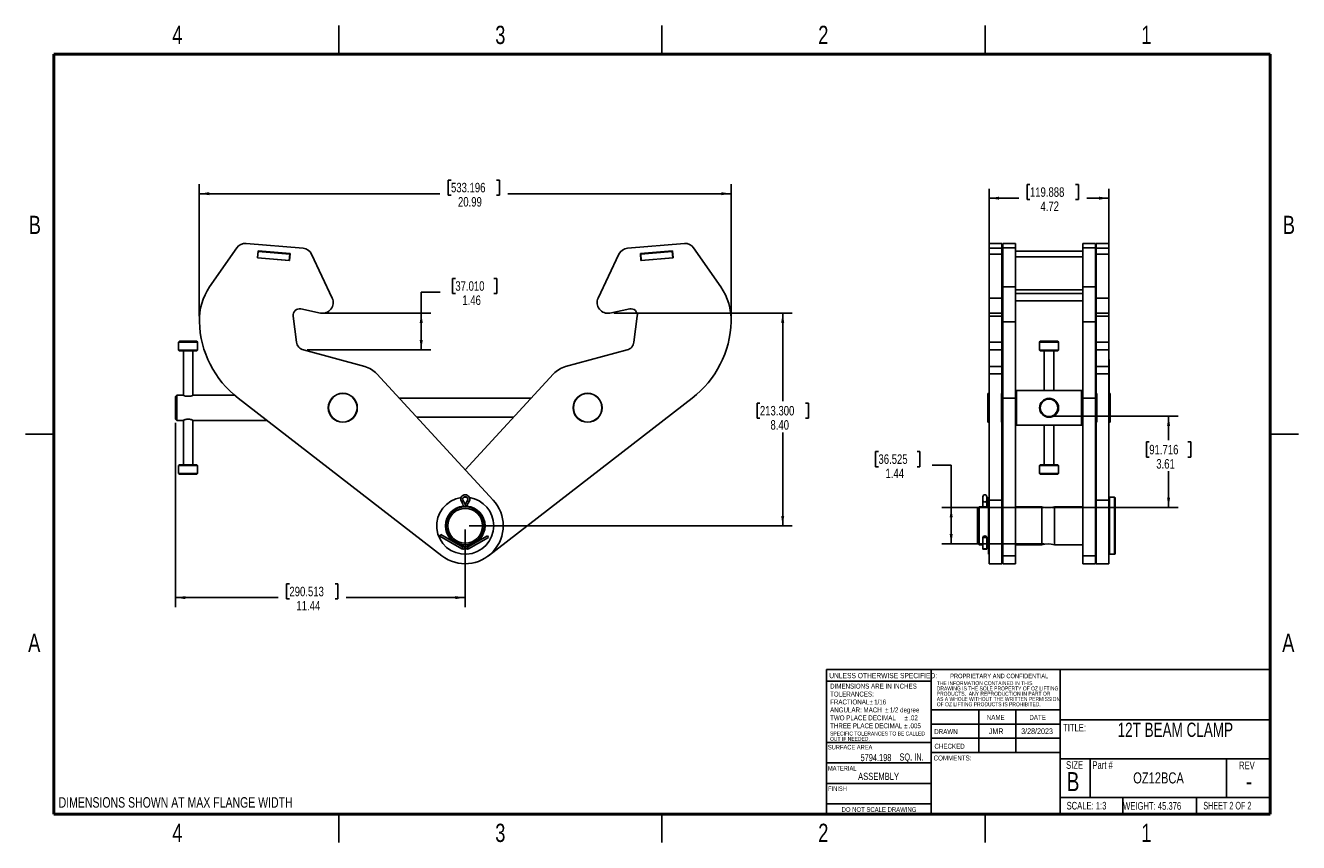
# Model space of a CAD drawing. Header units: inches. Extents: x 0.1 to 16.9, y 0.1 to 10.9.
import ezdxf

# ---------------------------------------------------------------- set-up
doc = ezdxf.new("R2010")
doc.units = ezdxf.units.IN
doc.header["$MEASUREMENT"] = 0
doc.layers.add('FORMAT', color=7, linetype='Continuous')
doc.styles.add('SLDTEXTSTYLE0', font='TXT', dxfattribs={"width": 0.75})
doc.styles.add('SLDTEXTSTYLE1', font='TXT', dxfattribs={"width": 0.6875})
doc.styles.add('SLDTEXTSTYLE2', font='TXT', dxfattribs={"width": 0.707885})
doc.styles.add('SLDTEXTSTYLE3', font='TXT', dxfattribs={"width": 0.771228})
doc.dimstyles.new('SLDDIMSTYLE0', dxfattribs={"dimtxt": 0.125, "dimasz": 0.13, "dimexe": 0, "dimexo": 0.0625, "dimgap": 0.03125, "dimtad": 0, "dimtih": 1, "dimtoh": 1, "dimlfac": 3, "dimrnd": 1e-09, "dimzin": 12, "dimdsep": 46, "dimtxsty": 'SLDTEXTSTYLE0', "dimsah": 1, "dimcen": 0.09, "dimadec": 0, "dimazin": 3, "dimtfac": 1, "dimtofl": 0, "dimtmove": 0, "dimatfit": 3, "dimfxl": 0, "dimfrac": 2, "dimtolj": 1, "dimtzin": 12, "dimarcsym": 0})
doc.dimstyles.new('SLDDIMSTYLE1', dxfattribs={"dimtxt": 0.125, "dimasz": 0.13, "dimexe": 0, "dimexo": 0.0625, "dimgap": 0.03125, "dimtad": 0, "dimtih": 1, "dimtoh": 1, "dimlfac": 3, "dimrnd": 1e-09, "dimzin": 4, "dimdsep": 46, "dimtxsty": 'SLDTEXTSTYLE0', "dimsah": 1, "dimcen": 0.09, "dimadec": 0, "dimazin": 1, "dimtfac": 1, "dimtofl": 0, "dimtmove": 0, "dimatfit": 3, "dimfxl": 0, "dimfrac": 2, "dimtolj": 1, "dimtzin": 12, "dimarcsym": 0})

# ---------------------------------------------------------------- blocks, each defined once
blk = doc.blocks.new('_D')
at = {"layer": 'FORMAT'}
for p, q in [((2.412, 7.051), (2.412, 8.788)), ((5.724, 8.843), (5.686, 8.843)), ((5.686, 8.843), (5.686, 8.645)), ((6.324, 8.843), (6.362, 8.843)), ((6.362, 8.843), (6.362, 8.645)), ((9.41, 7.051), (9.41, 8.788)), ((2.412, 8.663), (5.576, 8.663)), ((5.686, 8.645), (5.724, 8.645)), ((6.362, 8.645), (6.324, 8.645)), ((9.41, 8.663), (6.472, 8.663))]:
    blk.add_line(p, q, dxfattribs=at)
for points in [[(2.412, 8.663), (2.542, 8.643), (2.542, 8.683)], [(9.41, 8.663), (9.28, 8.683), (9.28, 8.643)]]:
    blk.add_solid(points, dxfattribs=at)
at = {"layer": 'FORMAT', "char_height": 0.125, "attachment_point": 1, "style": 'SLDTEXTSTYLE0'}
for s, insert in [('533.196', (5.724, 8.806)), ('20.99', (5.816, 8.619))]:
    blk.add_mtext(s, dxfattribs=dict(at, insert=insert))
blk = doc.blocks.new('_D_1')
at = {"layer": 'FORMAT'}
for p, q in [((7.866, 7.093), (10.213, 7.093)), ((10.088, 7.093), (10.088, 5.933)), ((9.788, 5.907), (9.75, 5.907)), ((9.75, 5.907), (9.75, 5.709)), ((10.388, 5.907), (10.426, 5.907)), ((10.426, 5.907), (10.426, 5.709)), ((9.75, 5.709), (9.788, 5.709)), ((10.426, 5.709), (10.388, 5.709)), ((10.088, 4.293), (10.088, 5.522)), ((5.961, 4.293), (10.213, 4.293))]:
    blk.add_line(p, q, dxfattribs=at)
for points in [[(10.088, 7.093), (10.068, 6.963), (10.108, 6.963)], [(10.088, 4.293), (10.108, 4.423), (10.068, 4.423)]]:
    blk.add_solid(points, dxfattribs=at)
at = {"layer": 'FORMAT', "char_height": 0.125, "attachment_point": 1, "style": 'SLDTEXTSTYLE0'}
for s, insert in [('213.300', (9.788, 5.87)), ('8.40', (9.927, 5.683))]:
    blk.add_mtext(s, dxfattribs=dict(at, insert=insert))
blk = doc.blocks.new('_D_2')
at = {"layer": 'FORMAT'}
for p, q in [((2.099, 5.646), (2.099, 3.223)), ((5.911, 4.243), (5.911, 3.223)), ((3.598, 3.528), (3.56, 3.528)), ((3.56, 3.528), (3.56, 3.33)), ((4.198, 3.528), (4.236, 3.528)), ((4.236, 3.528), (4.236, 3.33)), ((2.099, 3.348), (3.45, 3.348)), ((3.56, 3.33), (3.598, 3.33)), ((4.236, 3.33), (4.198, 3.33)), ((5.911, 3.348), (4.346, 3.348))]:
    blk.add_line(p, q, dxfattribs=at)
for points in [[(2.099, 3.348), (2.229, 3.328), (2.229, 3.368)], [(5.911, 3.348), (5.781, 3.368), (5.781, 3.328)]]:
    blk.add_solid(points, dxfattribs=at)
at = {"layer": 'FORMAT', "char_height": 0.125, "attachment_point": 1, "style": 'SLDTEXTSTYLE0'}
for s, insert in [('290.513', (3.598, 3.491)), ('11.44', (3.69, 3.304))]:
    blk.add_mtext(s, dxfattribs=dict(at, insert=insert))
blk = doc.blocks.new('_D_3')
at = {"layer": 'FORMAT'}
for p, q in [((5.781, 7.549), (5.742, 7.549)), ((5.742, 7.549), (5.742, 7.35)), ((6.289, 7.549), (6.327, 7.549)), ((6.327, 7.549), (6.327, 7.35)), ((5.582, 7.369), (5.332, 7.369)), ((5.332, 7.369), (5.332, 7.093)), ((5.742, 7.35), (5.781, 7.35)), ((6.327, 7.35), (6.289, 7.35)), ((4.056, 7.093), (5.457, 7.093)), ((5.332, 7.093), (5.332, 6.607)), ((3.833, 6.607), (5.457, 6.607))]:
    blk.add_line(p, q, dxfattribs=at)
for points in [[(5.332, 7.093), (5.312, 6.963), (5.352, 6.963)], [(5.332, 6.607), (5.352, 6.737), (5.312, 6.737)]]:
    blk.add_solid(points, dxfattribs=at)
at = {"layer": 'FORMAT', "char_height": 0.125, "attachment_point": 1, "style": 'SLDTEXTSTYLE0'}
for s, insert in [('37.010', (5.781, 7.511)), ('1.46', (5.873, 7.324))]:
    blk.add_mtext(s, dxfattribs=dict(at, insert=insert))
blk = doc.blocks.new('_D_4')
at = {"layer": 'FORMAT'}
for p, q in [((11.348, 5.27), (11.31, 5.27)), ((11.31, 5.27), (11.31, 5.071)), ((11.856, 5.27), (11.894, 5.27)), ((11.894, 5.27), (11.894, 5.071)), ((11.31, 5.071), (11.348, 5.071)), ((11.894, 5.071), (11.856, 5.071)), ((12.055, 5.09), (12.305, 5.09)), ((12.305, 5.09), (12.305, 4.533)), ((13.53, 4.533), (12.18, 4.533)), ((12.305, 4.533), (12.305, 4.054)), ((13.53, 4.054), (12.18, 4.054))]:
    blk.add_line(p, q, dxfattribs=at)
for points in [[(12.305, 4.533), (12.285, 4.403), (12.325, 4.403)], [(12.305, 4.054), (12.325, 4.184), (12.285, 4.184)]]:
    blk.add_solid(points, dxfattribs=at)
at = {"layer": 'FORMAT', "char_height": 0.125, "attachment_point": 1, "style": 'SLDTEXTSTYLE0'}
for s, insert in [('36.525', (11.348, 5.233)), ('1.44', (11.441, 5.045))]:
    blk.add_mtext(s, dxfattribs=dict(at, insert=insert))
blk = doc.blocks.new('_D_5')
at = {"layer": 'FORMAT'}
for p, q in [((13.643, 5.737), (15.29, 5.737)), ((15.165, 5.737), (15.165, 5.421)), ((14.911, 5.396), (14.873, 5.396)), ((14.873, 5.396), (14.873, 5.197)), ((15.419, 5.396), (15.457, 5.396)), ((15.457, 5.396), (15.457, 5.197)), ((14.873, 5.197), (14.911, 5.197)), ((15.457, 5.197), (15.419, 5.197)), ((15.165, 4.533), (15.165, 5.01)), ((13.63, 4.533), (15.29, 4.533))]:
    blk.add_line(p, q, dxfattribs=at)
for points in [[(15.165, 5.737), (15.145, 5.607), (15.185, 5.607)], [(15.165, 4.533), (15.185, 4.663), (15.145, 4.663)]]:
    blk.add_solid(points, dxfattribs=at)
at = {"layer": 'FORMAT', "char_height": 0.125, "attachment_point": 1, "style": 'SLDTEXTSTYLE0'}
for s, insert in [('91.716', (14.911, 5.358)), ('3.61', (15.003, 5.171))]:
    blk.add_mtext(s, dxfattribs=dict(at, insert=insert))
blk = doc.blocks.new('_D_6')
at = {"layer": 'FORMAT'}
for p, q in [((12.806, 7.918), (12.806, 8.729)), ((13.341, 8.784), (13.303, 8.784)), ((13.303, 8.784), (13.303, 8.586)), ((13.941, 8.784), (13.979, 8.784)), ((13.979, 8.784), (13.979, 8.586)), ((14.379, 7.918), (14.379, 8.729)), ((12.806, 8.604), (13.193, 8.604)), ((13.303, 8.586), (13.341, 8.586)), ((13.979, 8.586), (13.941, 8.586)), ((14.379, 8.604), (14.089, 8.604))]:
    blk.add_line(p, q, dxfattribs=at)
for points in [[(12.806, 8.604), (12.936, 8.584), (12.936, 8.624)], [(14.379, 8.604), (14.249, 8.624), (14.249, 8.584)]]:
    blk.add_solid(points, dxfattribs=at)
at = {"layer": 'FORMAT', "char_height": 0.125, "attachment_point": 1, "style": 'SLDTEXTSTYLE0'}
for s, insert in [('119.888', (13.341, 8.747)), ('4.72', (13.479, 8.56))]:
    blk.add_mtext(s, dxfattribs=dict(at, insert=insert))

msp = doc.modelspace()

# ---------------------------------------------------------------- linework, layer by layer
at = {"color": 7, "linetype": 'Continuous', "lineweight": 25}
for p, q in [((4.25, 10.5), (4.25, 10.875)), ((8.5, 10.5), (8.5, 10.875)), ((8.5, 10.875), (8.5, 10.5)), ((12.75, 10.5), (12.75, 10.875)), ((2.9056, 7.95), (2.5485, 7.4354)), ((3.7775, 7.9454), (3.0281, 8.0078)), ((3.1772, 7.8181), (3.1849, 7.9111)), ((3.1797, 7.8179), (3.1866, 7.9009)), ((3.1841, 7.9011), (3.1866, 7.9009)), ((3.6068, 7.876), (3.1849, 7.9111)), ((3.1866, 7.9009), (3.6018, 7.8663)), ((3.6068, 7.876), (3.5991, 7.783)), ((8.0447, 7.9454), (8.7941, 8.0078)), ((8.2154, 7.876), (8.6373, 7.9111)), ((8.2154, 7.876), (8.2231, 7.783)), ((8.2204, 7.8663), (8.6356, 7.9009)), ((8.6356, 7.9009), (8.6381, 7.9011)), ((8.6425, 7.8179), (8.6356, 7.9009)), ((8.645, 7.8181), (8.6373, 7.9111)), ((8.9166, 7.95), (9.2737, 7.4354)), ((12.9725, 8.0082), (12.8059, 8.0082)), ((12.8059, 8.0078), (12.8059, 8.0082)), ((12.8059, 8.0078), (12.9725, 8.0078)), ((12.8059, 7.9454), (12.8059, 8.0078)), ((12.8059, 7.9454), (12.9725, 7.9454)), ((12.8059, 7.8682), (12.8059, 7.9454)), ((12.9725, 8.0078), (12.9725, 8.0082)), ((12.9725, 7.9454), (12.9725, 8.0078)), ((12.9725, 7.8682), (12.9725, 7.9454)), ((12.9825, 7.9049), (12.9725, 7.9049)), ((12.9825, 7.9044), (12.9725, 7.9044)), ((13.1492, 8.0082), (12.9825, 8.0082)), ((12.9825, 8.0082), (12.9825, 7.95)), ((13.1492, 7.95), (12.9825, 7.95)), ((12.9825, 7.95), (12.9825, 7.4354)), ((13.1492, 8.0082), (13.1492, 7.95)), ((13.1492, 7.95), (13.1492, 7.4354)), ((14.0359, 7.9049), (13.1492, 7.9049)), ((14.2025, 8.0082), (14.0359, 8.0082)), ((14.0359, 8.0082), (14.0359, 7.95)), ((14.2025, 7.95), (14.0359, 7.95)), ((14.0359, 7.95), (14.0359, 7.4354)), ((14.2025, 8.0082), (14.2025, 7.95)), ((14.2025, 7.95), (14.2025, 7.4354)), ((14.2125, 7.9049), (14.2025, 7.9049)), ((14.2125, 7.9044), (14.2025, 7.9044)), ((14.3792, 8.0082), (14.2125, 8.0082)), ((14.2125, 8.0078), (14.2125, 8.0082)), ((14.2125, 8.0078), (14.3792, 8.0078)), ((14.2125, 7.9454), (14.2125, 8.0078)), ((14.2125, 7.9454), (14.3792, 7.9454)), ((14.2125, 7.8682), (14.2125, 7.9454)), ((14.3792, 8.0078), (14.3792, 8.0082)), ((14.3792, 7.9454), (14.3792, 8.0078)), ((14.3792, 7.8682), (14.3792, 7.9454)), ((3.5991, 7.783), (3.1772, 7.8181)), ((3.1797, 7.8179), (3.5949, 7.7833)), ((3.5949, 7.7833), (3.6018, 7.8663)), ((3.6018, 7.8663), (3.606, 7.866)), ((4.1615, 7.2897), (3.8888, 7.8682)), ((7.6607, 7.2897), (7.9334, 7.8682)), ((8.2162, 7.866), (8.2204, 7.8663)), ((8.2273, 7.7833), (8.2204, 7.8663)), ((8.2231, 7.783), (8.645, 7.8181)), ((8.2273, 7.7833), (8.6425, 7.8179)), ((12.8059, 7.8682), (12.9725, 7.8682)), ((12.8059, 7.2897), (12.8059, 7.8682)), ((12.9725, 7.2897), (12.9725, 7.8682)), ((12.9725, 7.8629), (12.9825, 7.8629)), ((12.9725, 7.7677), (12.9825, 7.7677)), ((13.1492, 7.8331), (14.0359, 7.8331)), ((14.2025, 7.8629), (14.2125, 7.8629)), ((14.2025, 7.7677), (14.2125, 7.7677)), ((14.2125, 7.8682), (14.3792, 7.8682)), ((14.2125, 7.2897), (14.2125, 7.8682)), ((14.3792, 7.2897), (14.3792, 7.8682)), ((13.1492, 7.4354), (12.9825, 7.4354)), ((12.9825, 7.4354), (12.9825, 6.9785)), ((13.1492, 7.4354), (13.1492, 6.9785)), ((13.1492, 7.3989), (14.0359, 7.3989)), ((14.2025, 7.4354), (14.0359, 7.4354)), ((14.0359, 7.4354), (14.0359, 6.9785)), ((14.2025, 7.4354), (14.2025, 6.9785)), ((12.8059, 7.2897), (12.9725, 7.2897)), ((12.8059, 7.0897), (12.8059, 7.2897)), ((12.9725, 7.0897), (12.9725, 7.2897)), ((12.9725, 7.2896), (12.9825, 7.2896)), ((12.9725, 7.254), (12.9825, 7.254)), ((13.1492, 7.3514), (14.0359, 7.3514)), ((14.0359, 7.254), (13.1492, 7.254)), ((14.2025, 7.2896), (14.2125, 7.2896)), ((14.2025, 7.254), (14.2125, 7.254)), ((14.2125, 7.2897), (14.3792, 7.2897)), ((14.2125, 7.0897), (14.2125, 7.2897)), ((14.3792, 7.0897), (14.3792, 7.2897)), ((3.6469, 7.0535), (3.6913, 6.7114)), ((4.0065, 7.0925), (3.7462, 7.1459)), ((7.8157, 7.0925), (8.076, 7.1459)), ((8.1754, 7.0535), (8.1309, 6.7114)), ((12.8059, 7.0897), (12.9725, 7.0897)), ((12.8059, 7.0897), (12.8059, 7.0535)), ((12.9725, 7.0535), (12.8059, 7.0535)), ((12.8059, 7.0535), (12.8059, 6.7114)), ((12.9725, 7.0897), (12.9725, 7.0535)), ((12.9725, 7.0535), (12.9725, 6.7114)), ((14.2125, 7.0897), (14.3792, 7.0897)), ((14.2125, 7.0897), (14.2125, 7.0535)), ((14.3792, 7.0535), (14.2125, 7.0535)), ((14.2125, 7.0535), (14.2125, 6.7114)), ((14.3792, 7.0897), (14.3792, 7.0535)), ((14.3792, 7.0535), (14.3792, 6.7114)), ((13.1492, 6.9785), (12.9825, 6.9785)), ((12.9825, 5.9718), (12.9825, 6.9785)), ((13.1492, 5.9718), (13.1492, 6.9785)), ((14.2025, 6.9785), (14.0359, 6.9785)), ((14.0359, 5.9718), (14.0359, 6.9785)), ((14.2025, 5.9718), (14.2025, 6.9785)), ((2.1503, 6.721), (2.1403, 6.711)), ((2.1403, 6.711), (2.1403, 6.606)), ((2.3903, 6.711), (2.1403, 6.711)), ((2.1503, 6.721), (2.3803, 6.721)), ((2.3903, 6.711), (2.3803, 6.721)), ((2.3903, 6.606), (2.3903, 6.711)), ((12.9725, 6.7114), (12.8059, 6.7114)), ((12.8059, 6.7114), (12.8059, 6.6068)), ((12.9725, 6.7114), (12.9725, 6.6068)), ((13.4775, 6.721), (13.4675, 6.711)), ((13.4675, 6.711), (13.4675, 6.606)), ((13.7175, 6.711), (13.4675, 6.711)), ((13.4775, 6.721), (13.7075, 6.721)), ((13.7175, 6.711), (13.7075, 6.721)), ((13.7175, 6.606), (13.7175, 6.711)), ((14.3792, 6.7114), (14.2125, 6.7114)), ((14.2125, 6.7114), (14.2125, 6.6068)), ((14.3792, 6.7114), (14.3792, 6.6068)), ((2.1403, 6.606), (2.1503, 6.596)), ((2.1403, 6.606), (2.3903, 6.606)), ((2.3803, 6.596), (2.1503, 6.596)), ((2.2028, 6.596), (2.2028, 6.0097)), ((2.3278, 6.0097), (2.3278, 6.596)), ((2.3803, 6.596), (2.3903, 6.606)), ((3.7825, 6.6068), (4.5914, 6.3873)), ((8.0397, 6.6068), (7.2308, 6.3873)), ((12.9725, 6.6068), (12.8059, 6.6068)), ((12.8059, 6.6068), (12.8059, 6.3873)), ((12.9725, 6.6068), (12.9725, 6.3873)), ((13.4675, 6.606), (13.4775, 6.596)), ((13.4675, 6.606), (13.7175, 6.606)), ((13.7075, 6.596), (13.4775, 6.596)), ((13.53, 6.596), (13.53, 6.0751)), ((13.655, 6.0751), (13.655, 6.596)), ((13.7075, 6.596), (13.7175, 6.606)), ((14.3792, 6.6068), (14.2125, 6.6068)), ((14.2125, 6.6068), (14.2125, 6.3873)), ((14.3792, 6.6068), (14.3792, 6.3873)), ((12.9725, 6.3873), (12.8059, 6.3873)), ((12.8059, 6.3873), (12.8059, 6.2916)), ((12.9725, 6.3873), (12.9725, 6.2916)), ((14.2059, 6.4424), (14.2025, 6.4424)), ((14.2059, 6.4424), (14.2059, 5.9424)), ((14.3792, 6.3873), (14.2125, 6.3873)), ((14.2125, 6.3873), (14.2125, 6.2916)), ((14.3792, 6.4829), (14.3825, 6.4829)), ((14.3825, 6.4496), (14.3792, 6.4496)), ((14.3792, 6.3873), (14.3792, 6.2916)), ((14.3825, 6.4829), (14.3825, 6.4496)), ((14.3825, 6.4496), (14.3825, 6.0335)), ((4.7492, 6.2916), (6.2787, 4.6322)), ((7.073, 6.2916), (5.9111, 5.031)), ((12.8059, 6.2916), (12.9725, 6.2916)), ((12.8059, 6.2916), (12.8059, 4.6322)), ((12.9725, 6.2916), (12.9725, 6.0335)), ((14.2125, 6.2916), (14.3792, 6.2916)), ((14.2125, 6.2916), (14.2125, 6.0335)), ((14.3792, 6.2916), (14.3792, 4.6322)), ((12.8059, 6.0335), (12.7892, 6.0335)), ((12.7892, 5.6585), (12.7892, 6.0335)), ((12.9825, 6.0335), (12.9659, 6.0335)), ((12.9659, 5.6585), (12.9659, 6.0335)), ((13.1659, 6.0751), (13.1492, 6.0751)), ((13.1559, 6.0335), (13.1492, 6.0335)), ((13.1559, 5.6585), (13.1559, 6.0335)), ((14.0192, 6.0751), (13.1659, 6.0751)), ((13.1659, 5.6168), (13.1659, 6.0751)), ((14.0359, 6.0751), (14.0192, 6.0751)), ((14.0192, 5.6168), (14.0192, 6.0751)), ((14.0359, 6.0335), (14.0292, 6.0335)), ((14.0292, 6.0335), (14.0292, 5.6585)), ((14.2192, 6.0335), (14.2059, 6.0335)), ((14.2192, 6.0335), (14.2192, 5.6585)), ((14.3959, 6.0335), (14.3792, 6.0335)), ((14.3959, 6.0335), (14.3959, 5.6585)), ((2.1153, 6.0126), (2.0986, 5.996)), ((2.0986, 5.846), (2.0986, 5.996)), ((2.1959, 6.0126), (2.1153, 6.0126)), ((2.1153, 6.0126), (2.1153, 5.846)), ((2.8748, 6.0126), (2.3346, 6.0126)), ((5.6051, 3.8979), (2.9249, 5.9718)), ((6.7775, 5.971), (5.0447, 5.971)), ((6.2171, 3.8979), (8.8973, 5.9718)), ((13.1492, 5.9718), (12.9825, 5.9718)), ((12.9825, 3.8979), (12.9825, 5.9718)), ((13.1492, 3.8979), (13.1492, 5.9718)), ((14.2025, 5.9718), (14.0359, 5.9718)), ((14.0359, 3.8979), (14.0359, 5.9718)), ((14.2025, 3.8979), (14.2025, 5.9718)), ((14.2059, 5.9424), (14.2025, 5.9424)), ((2.0986, 5.696), (2.0986, 5.846)), ((2.0986, 5.696), (2.1153, 5.6793)), ((2.1153, 5.846), (2.1153, 5.6793)), ((5.2752, 5.721), (6.547, 5.721)), ((2.1153, 5.6793), (2.1959, 5.6793)), ((2.2028, 5.6823), (2.2028, 5.096)), ((2.3278, 5.096), (2.3278, 5.6823)), ((2.3346, 5.6793), (3.303, 5.6793)), ((12.7892, 5.6585), (12.8059, 5.6585)), ((12.9659, 5.6585), (12.9825, 5.6585)), ((12.9725, 5.6585), (12.9725, 4.6322)), ((13.1492, 5.6585), (13.1559, 5.6585)), ((13.1492, 5.6168), (13.1659, 5.6168)), ((13.1659, 5.6168), (14.0192, 5.6168)), ((13.53, 5.6168), (13.53, 5.096)), ((13.655, 5.096), (13.655, 5.6168)), ((14.0192, 5.6168), (14.0359, 5.6168)), ((14.0292, 5.6585), (14.0359, 5.6585)), ((14.2025, 5.6585), (14.2192, 5.6585)), ((14.2125, 5.6585), (14.2125, 4.6322)), ((14.3792, 5.6585), (14.3959, 5.6585)), ((0.5, 5.5), (0.125, 5.5)), ((0.125, 5.5), (0.5, 5.5)), ((16.5, 5.5), (16.875, 5.5)), ((16.875, 5.5), (16.5, 5.5)), ((12.8059, 5.2405), (12.8025, 5.2405)), ((12.8025, 5.2301), (12.8025, 5.2405)), ((12.8059, 5.2301), (12.8025, 5.2301)), ((12.8025, 4.6793), (12.8025, 5.2301)), ((2.1503, 5.096), (2.1403, 5.086)), ((2.1403, 5.086), (2.1403, 4.981)), ((2.3903, 5.086), (2.1403, 5.086)), ((2.1503, 5.096), (2.3803, 5.096)), ((2.3903, 5.086), (2.3803, 5.096)), ((2.3903, 4.981), (2.3903, 5.086)), ((12.9825, 5.1436), (12.9792, 5.1436)), ((12.9792, 5.1242), (12.9792, 5.1436)), ((12.9825, 5.1242), (12.9792, 5.1242)), ((12.9792, 4.9396), (12.9792, 5.1242)), ((13.4775, 5.096), (13.4675, 5.086)), ((13.4675, 5.086), (13.4675, 4.981)), ((13.7175, 5.086), (13.4675, 5.086)), ((13.4775, 5.096), (13.7075, 5.096)), ((13.7175, 5.086), (13.7075, 5.096)), ((13.7175, 4.981), (13.7175, 5.086)), ((2.1403, 4.981), (2.1503, 4.971)), ((2.1403, 4.981), (2.3903, 4.981)), ((2.3803, 4.971), (2.1503, 4.971)), ((2.3803, 4.971), (2.3903, 4.981)), ((12.9792, 4.9396), (12.9825, 4.9396)), ((12.9792, 4.8695), (12.9792, 4.9396)), ((12.9825, 4.8695), (12.9792, 4.8695)), ((12.9792, 4.3187), (12.9792, 4.8695)), ((12.9825, 4.3187), (12.9825, 4.8695)), ((13.4675, 4.981), (13.4775, 4.971)), ((13.4675, 4.981), (13.7175, 4.981)), ((13.7075, 4.971), (13.4775, 4.971)), ((13.7075, 4.971), (13.7175, 4.981)), ((5.8647, 4.6057), (5.8845, 4.621)), ((5.8861, 4.5433), (5.8861, 4.5421)), ((5.8861, 4.5433), (5.9111, 4.5433)), ((5.9111, 4.5433), (5.9111, 4.5433)), ((5.9118, 4.5433), (5.9118, 4.5433)), ((5.9368, 4.5433), (5.9118, 4.5433)), ((5.9368, 4.542), (5.9368, 4.5433)), ((5.9582, 4.6057), (5.9384, 4.621)), ((12.6709, 4.5433), (12.65, 4.5225)), ((12.7146, 4.5433), (12.6709, 4.5433)), ((12.6709, 4.0433), (12.6709, 4.5433)), ((12.7229, 4.6762), (12.7229, 4.621)), ((12.7229, 4.621), (12.7229, 4.5433)), ((12.7729, 4.6762), (12.7729, 4.621)), ((12.7729, 4.621), (12.7729, 4.5433)), ((12.7979, 4.5433), (12.7817, 4.5433)), ((12.8059, 4.6683), (12.7979, 4.6683)), ((12.7979, 4.2933), (12.7979, 4.6683)), ((12.8025, 4.6793), (12.8059, 4.6793)), ((12.8025, 4.6683), (12.8025, 4.6793)), ((12.8059, 4.6322), (12.9725, 4.6322)), ((12.8059, 4.6322), (12.8059, 3.7933)), ((12.9725, 4.6322), (12.9725, 3.7933)), ((12.9792, 4.5433), (12.9725, 4.5433)), ((13.4971, 4.5433), (13.1492, 4.5433)), ((13.4971, 4.5433), (13.4971, 4.0433)), ((14.0359, 4.5433), (13.6638, 4.5433)), ((13.6638, 4.5433), (13.6638, 4.0433)), ((14.2125, 4.5433), (14.2025, 4.5433)), ((14.2125, 4.6322), (14.3792, 4.6322)), ((14.2125, 4.6322), (14.2125, 3.7933)), ((14.3792, 4.6322), (14.3792, 3.7933)), ((14.4521, 4.6683), (14.3896, 4.6683)), ((14.3896, 3.9183), (14.3896, 4.6683)), ((14.4521, 3.9183), (14.4521, 4.6683)), ((14.4625, 3.9287), (14.4625, 4.6579)), ((12.65, 4.0642), (12.65, 4.5225)), ((12.7979, 3.9183), (12.7979, 4.2933)), ((12.9792, 4.3187), (12.9825, 4.3187)), ((12.9792, 4.3083), (12.9792, 4.3187)), ((12.9792, 4.3083), (12.9825, 4.3083)), ((5.5787, 4.1556), (5.5786, 4.1555)), ((5.5786, 4.1555), (5.5787, 4.1555)), ((5.5912, 4.1772), (5.5787, 4.1556)), ((5.5787, 4.1556), (5.8674, 3.9889)), ((5.5787, 4.1556), (5.5787, 4.1556)), ((5.5787, 4.1555), (5.5787, 4.1556)), ((5.8799, 4.0105), (5.5912, 4.1772)), ((5.8861, 4.0446), (5.8861, 4.0142)), ((5.9111, 4.0142), (5.9111, 4.0433)), ((5.9118, 4.0433), (5.9118, 4.0142)), ((5.9368, 4.0142), (5.9368, 4.0446)), ((6.2028, 4.1605), (5.943, 4.0105)), ((5.9555, 3.9889), (6.2153, 4.1389)), ((6.2028, 4.1605), (6.2153, 4.1389)), ((12.65, 4.0642), (12.6709, 4.0433)), ((12.6709, 4.0433), (12.7142, 4.0433)), ((12.7229, 3.9889), (12.7229, 4.1389)), ((12.7229, 4.1389), (12.7729, 4.1389)), ((12.7729, 3.9889), (12.7729, 4.1389)), ((12.7813, 4.0433), (12.7979, 4.0433)), ((12.9725, 4.0433), (12.9825, 4.0433)), ((13.1492, 4.0433), (13.4971, 4.0433)), ((13.6638, 4.0433), (14.0359, 4.0433)), ((14.2025, 4.0433), (14.2125, 4.0433)), ((5.8799, 4.0105), (5.8674, 3.9889)), ((5.8861, 4.0142), (5.9111, 4.0142)), ((5.9368, 4.0142), (5.9118, 4.0142)), ((5.943, 4.0105), (5.9555, 3.9889)), ((12.7229, 3.9889), (12.7729, 3.9889)), ((12.7229, 3.985), (12.7229, 3.9889)), ((12.7229, 3.985), (12.7729, 3.985)), ((12.7729, 3.985), (12.7729, 3.9889)), ((12.7979, 3.9183), (12.8059, 3.9183)), ((13.1492, 3.8979), (12.9825, 3.8979)), ((12.9825, 3.7933), (12.9825, 3.8979)), ((13.1492, 3.7933), (13.1492, 3.8979)), ((14.2025, 3.8979), (14.0359, 3.8979)), ((14.0359, 3.7933), (14.0359, 3.8979)), ((14.2025, 3.7933), (14.2025, 3.8979)), ((14.3896, 3.9183), (14.4521, 3.9183)), ((12.8059, 3.7933), (12.9725, 3.7933)), ((12.9825, 3.7933), (13.1492, 3.7933)), ((14.0359, 3.7933), (14.2025, 3.7933)), ((14.2125, 3.7933), (14.3792, 3.7933)), ((4.25, 0.5), (4.25, 0.125)), ((8.5, 0.5), (8.5, 0.125)), ((8.5, 0.125), (8.5, 0.5)), ((12.75, 0.5), (12.75, 0.125))]:
    msp.add_line(p, q, dxfattribs=at)
at = {"color": 7, "linetype": 'Continuous', "lineweight": 50}
for p, q in [((0.5, 0.5), (0.5, 10.5)), ((0.5, 10.5), (16.5, 10.5)), ((16.5, 10.5), (16.5, 0.5)), ((16.5, 0.5), (0.5, 0.5))]:
    msp.add_line(p, q, dxfattribs=at)
at = {"color": 7, "linetype": 'Continuous', "lineweight": 25, "flags": 128}
for points in [[(12.9825, 6.034), (12.9811, 6.0337), (12.9792, 6.0335)], [(12.9792, 5.6585), (12.9811, 5.6583), (12.9825, 5.6579)], [(14.2025, 5.6579), (14.2039, 5.6583), (14.2059, 5.6585)], [(5.934, 4.6676), (5.9111, 4.6683), (5.8889, 4.6677)], [(12.7729, 4.621), (12.771, 4.6152), (12.7656, 4.6102), (12.7575, 4.6069), (12.7479, 4.6057), (12.7384, 4.6069), (12.7303, 4.6102), (12.7248, 4.6152), (12.7229, 4.621)], [(12.7729, 4.5433), (12.771, 4.5433), (12.7656, 4.5433), (12.7575, 4.5433), (12.7479, 4.5433), (12.7384, 4.5433), (12.7303, 4.5433), (12.7248, 4.5433), (12.7229, 4.5433)]]:
    msp.add_lwpolyline(points, dxfattribs=at)
at = {"color": 7, "linetype": 'Continuous', "lineweight": 25}
for centre, radius in [((4.3006, 5.846), 0.1908), ((4.3006, 5.846), 0.1875), ((7.5216, 5.846), 0.1908), ((7.5216, 5.846), 0.1875), ((13.5925, 5.846), 0.125), ((13.5925, 5.846), 0.115), ((5.9111, 4.2933), 0.25), ((5.9111, 4.2933), 0.2292)]:
    msp.add_circle(centre, radius, dxfattribs=at)
for centre, radius, start, end in [((3.0168, 7.8728), 0.1354, 85.24235, 145.24235), ((3.7663, 7.8104), 0.1354, 25.24235, 85.24235), ((8.0559, 7.8104), 0.1354, 94.75765, 154.75765), ((8.8054, 7.8728), 0.1354, 34.75765, 94.75765), ((3.175, 7.0007), 0.7626, 145.24235, 181.66398), ((8.6472, 7.0007), 0.7626, 358.33602, 34.75765), ((4.0347, 7.2299), 0.1402, 258.40805, 25.24235), ((7.7875, 7.2299), 0.1402, 154.75765, 281.59195), ((3.7295, 7.0643), 0.0833, 78.40805, 187.40339), ((8.0927, 7.0643), 0.0833, 352.59661, 101.59195), ((3.7337, 7.0169), 1.3214, 181.66398, 232.26686), ((8.0886, 7.0169), 1.3214, 307.73314, 358.33602), ((3.8153, 6.7275), 0.125, 187.40339, 254.81772), ((8.0069, 6.7275), 0.125, 285.18228, 352.59661), ((4.5041, 6.0656), 0.3333, 42.66859, 74.81772), ((7.3181, 6.0656), 0.3333, 105.18228, 137.33141), ((13.1559, 6.0435), 0.01, 270, 0), ((14.0292, 6.0435), 0.01, 180, 270), ((2.2653, 6.1559), 0.1592, 244.17156, 295.82462), ((13.1559, 5.6485), 0.01, 0, 90), ((14.0292, 5.6485), 0.01, 90, 180), ((5.9114, 4.642), 0.0592, 90, 217.84828), ((5.9114, 4.642), 0.0592, 322.15154, 90), ((12.7479, 4.6762), 0.025, 0, 180), ((5.9111, 4.2933), 0.375, 98.34929, 0), ((5.9111, 4.2933), 0.5, 232.26686, 42.66859), ((5.9111, 4.2933), 0.2604, 95.60055, 264.49112), ((5.9111, 4.2933), 0.2533, 95.66831, 140.85523), ((5.7844, 4.5433), 0.1017, 0.00005, 37.84842), ((5.9114, 4.642), 0.0342, 322.1515, 217.84824), ((5.7844, 4.5433), 0.1267, 0.00004, 37.84841), ((6.0384, 4.5433), 0.1267, 142.15167, 180.00004), ((6.0384, 4.5433), 0.1017, 142.15168, 180.00005), ((5.9111, 4.2933), 0.2533, 275.815, 84.1804), ((5.9111, 4.2933), 0.2604, 0, 84.2533), ((5.9111, 4.2933), 0.375, 0, 81.54112), ((12.7479, 4.7921), 0.2511, 262.37223, 277.72522), ((13.5804, 4.8742), 0.3412, 255.86281, 284.13719), ((14.3896, 4.6579), 0.0104, 90, 180), ((14.4521, 4.6579), 0.0104, 0, 90), ((5.9111, 4.2933), 0.2533, 140.85523, 264.33659), ((5.9111, 4.2933), 0.2604, 275.65631, 0), ((12.7479, 4.136), 0.0252, 6.62543, 173.37457), ((13.5804, 3.7125), 0.3412, 75.86281, 104.13719), ((5.8819, 4.0142), 0.0292, 240.00016, 0.00016), ((5.8819, 4.0142), 0.00417, 240.00126, 270), ((5.8819, 4.0142), 0.00417, 270, 0.00126), ((5.9409, 4.0142), 0.0292, 180.00016, 300.00016), ((5.9409, 4.0142), 0.00417, 180.00126, 270), ((5.9409, 4.0142), 0.00417, 270, 300.00126), ((14.3896, 3.9287), 0.0104, 180, 270), ((14.4521, 3.9287), 0.0104, 270, 0)]:
    msp.add_arc(centre, radius, start, end, dxfattribs=at)
for points, knots in [([(2.1959, 5.6793), (2.1962, 5.6794), (2.1967, 5.6797), (2.2022, 5.6821), (2.2148, 5.6873), (2.2339, 5.6929), (2.2514, 5.6955), (2.2652, 5.6962), (2.279, 5.6955), (2.2966, 5.6929), (2.3156, 5.6874), (2.3285, 5.6821), (2.3335, 5.6798), (2.3351, 5.6791), (2.3346, 5.6793), (2.3346, 5.6793)], [0, 0, 0, 0, 0.0638423, 0.1278199, 0.2536126, 0.3771783, 0.4387162, 0.4995951, 0.5608224, 0.6223905, 0.7461843, 0.8718633, 0.9357543, 0.9995206, 1, 1, 1, 1]), ([(12.7229, 4.0443), (12.7225, 4.0443), (12.7192, 4.044), (12.716, 4.0435), (12.7136, 4.0432), (12.7142, 4.0433), (12.7142, 4.0433)], [0, 0, 0, 0, 0.0685214, 0.5325129, 0.9950371, 1, 1, 1, 1]), ([(12.7813, 4.0434), (12.7814, 4.0434), (12.7818, 4.0433), (12.7792, 4.0437), (12.7749, 4.0441), (12.7729, 4.0443)], [0, 0, 0, 0, 0.1537973, 0.6126819, 1, 1, 1, 1])]:
    msp.add_open_spline(points, degree=3, knots=knots, dxfattribs=at)
at = {"layer": 'FORMAT'}
for p, q in [((10.6653, 0.5058), (10.6653, 2.4011)), ((10.6653, 2.4011), (16.4971, 2.4011)), ((12.0423, 2.4011), (12.0423, 0.5058)), ((13.7384, 2.4011), (13.7384, 0.5058)), ((16.4971, 2.4701), (16.4971, 0.5058)), ((12.0423, 2.2467), (10.6653, 2.2467)), ((12.0423, 1.8716), (13.7384, 1.8716)), ((12.668, 1.8716), (12.668, 1.3091)), ((13.1544, 1.8716), (13.1544, 1.3091)), ((13.7384, 1.6841), (12.0423, 1.6841)), ((13.7384, 1.738), (16.4971, 1.738)), ((10.6653, 1.4425), (12.0468, 1.4425)), ((13.7384, 1.4966), (12.0423, 1.4966)), ((13.7384, 1.3091), (12.0468, 1.3091)), ((13.7384, 1.2256), (16.4971, 1.2256)), ((14.1339, 1.2256), (14.1339, 0.7186)), ((15.9251, 1.2256), (15.9251, 0.7186)), ((10.6653, 1.1725), (12.0468, 1.1725)), ((10.6653, 0.9025), (12.0423, 0.9025)), ((13.7384, 0.7186), (16.4971, 0.7186)), ((14.5615, 0.7186), (14.5615, 0.5058)), ((15.5334, 0.7186), (15.5334, 0.5058)), ((10.6653, 0.635), (12.0423, 0.635))]:
    msp.add_line(p, q, dxfattribs=at)

# ---------------------------------------------------------------- texts
at = {"color": 7, "linetype": 'Continuous', "lineweight": 0, "char_height": 0.24, "attachment_point": 2, "style": 'SLDTEXTSTYLE0'}
for s, insert in [('4', (2.1226, 10.8726)), ('3', (6.3726, 10.8726)), ('2', (10.6226, 10.8726)), ('1', (14.8726, 10.8726)), ('B', (0.2482, 8.3726)), ('B', (16.7482, 8.3726)), ('A', (0.2404, 2.8726)), ('A', (16.7404, 2.8726)), ('4', (2.1226, 0.3726)), ('3', (6.3726, 0.3726)), ('2', (10.6226, 0.3726)), ('1', (14.8726, 0.3726))]:
    msp.add_mtext(s, dxfattribs=dict(at, insert=insert))
at = {"layer": 'FORMAT'}
for s, insert, char_height, attachment_point, style in [('UNLESS OTHERWISE SPECIFIED:', (10.7004, 2.3569), 0.07, 1, 'SLDTEXTSTYLE0'), ('PROPRIETARY AND CONFIDENTIAL', (12.2911, 2.3468), 0.06, 1, 'SLDTEXTSTYLE0'), ('DIMENSIONS ARE IN INCHES', (10.7116, 2.2156), 0.065, 1, 'SLDTEXTSTYLE0'), ('THE INFORMATION CONTAINED IN THIS', (12.1154, 2.2481), 0.052083, 1, 'SLDTEXTSTYLE0'), ('DRAWING IS THE SOLE PROPERTY OF OZ LIFTING', (12.1154, 2.1787), 0.052083, 1, 'SLDTEXTSTYLE0'), ('TOLERANCES:', (10.7116, 2.1113), 0.065, 1, 'SLDTEXTSTYLE0'), ('%%p', (11.2292, 2.0069), 0.065, 1, 'SLDTEXTSTYLE0'), ('1/16', (11.2911, 2.0069), 0.065, 1, 'SLDTEXTSTYLE0'), ('AS A WHOLE WITHOUT THE WRITTEN PERMISSION', (12.1154, 2.0398), 0.052083, 1, 'SLDTEXTSTYLE0'), ('PRODUCTS.  ANY REPRODUCTION IN PART OR', (12.1154, 2.1092), 0.052083, 1, 'SLDTEXTSTYLE0'), ('ANGULAR: MACH', (10.7116, 1.9025), 0.065, 1, 'SLDTEXTSTYLE0'), ('FRACTIONAL', (10.7116, 2.0069), 0.065, 1, 'SLDTEXTSTYLE0'), ('%%p', (11.435, 1.9025), 0.065, 1, 'SLDTEXTSTYLE0'), ('1/2 degree', (11.4969, 1.9025), 0.065, 1, 'SLDTEXTSTYLE0'), ('OF OZ LIFTING PRODUCTS IS PROHIBITED.', (12.1154, 1.9703), 0.052083, 1, 'SLDTEXTSTYLE0'), ('TWO PLACE DECIMAL', (10.7116, 1.7982), 0.065, 1, 'SLDTEXTSTYLE0'), ('THREE PLACE DECIMAL', (10.7116, 1.6938), 0.065, 1, 'SLDTEXTSTYLE0'), ('%%p', (11.6854, 1.6938), 0.065, 1, 'SLDTEXTSTYLE0'), ('%%p', (11.691, 1.7982), 0.065, 1, 'SLDTEXTSTYLE0'), ('.005', (11.7473, 1.6938), 0.065, 1, 'SLDTEXTSTYLE0'), ('.02', (11.7529, 1.7982), 0.065, 1, 'SLDTEXTSTYLE0'), ('NAME', (12.7732, 1.8044), 0.065, 1, 'SLDTEXTSTYLE0'), ('DATE', (13.3334, 1.8044), 0.065, 1, 'SLDTEXTSTYLE0'), ('TITLE:', (13.7774, 1.6868), 0.1, 1, 'SLDTEXTSTYLE0'), ('12T BEAM CLAMP', (15.254, 1.7027), 0.1875, 2, 'SLDTEXTSTYLE2'), ('SPECIFIC TOLERANCES TO BE CALLED', (10.7116, 1.5849), 0.052083, 1, 'SLDTEXTSTYLE0'), ('OUT IF NEEDED.', (10.7116, 1.5154), 0.052083, 1, 'SLDTEXTSTYLE0'), ('DRAWN', (12.0824, 1.6172), 0.065, 1, 'SLDTEXTSTYLE0'), ('JMR', (12.8959, 1.6272), 0.075, 2, 'SLDTEXTSTYLE0'), ('3/28/2023', (13.4344, 1.6272), 0.075, 2, 'SLDTEXTSTYLE0'), ('SURFACE AREA', (10.6828, 1.4099), 0.06, 1, 'SLDTEXTSTYLE0'), ('CHECKED', (12.0845, 1.4248), 0.065, 1, 'SLDTEXTSTYLE0'), ('5794.198', (11.3156, 1.2898), 0.09375, 2, 'SLDTEXTSTYLE0'), ('SQ. IN.', (11.6245, 1.2973), 0.09375, 1, 'SLDTEXTSTYLE0'), ('COMMENTS:', (12.0737, 1.2698), 0.065, 1, 'SLDTEXTSTYLE0'), ('SIZE', (13.8166, 1.1951), 0.1, 1, 'SLDTEXTSTYLE0'), ('Part #', (14.1631, 1.1937), 0.1, 1, 'SLDTEXTSTYLE0'), ('REV', (16.0924, 1.1898), 0.1, 1, 'SLDTEXTSTYLE0'), ('MATERIAL', (10.6828, 1.1324), 0.06, 1, 'SLDTEXTSTYLE0'), ('ASSEMBLY', (11.3492, 1.0426), 0.09375, 2, 'SLDTEXTSTYLE3'), ('B', (13.8245, 1.0521), 0.25, 1, 'SLDTEXTSTYLE0'), ('OZ12BCA', (15.0328, 1.0486), 0.14583, 2, 'SLDTEXTSTYLE0'), ('FINISH', (10.6855, 0.8641), 0.06, 1, 'SLDTEXTSTYLE0'), ('-', (16.222, 1.0575), 0.25, 2, 'SLDTEXTSTYLE0'), ('DIMENSIONS SHOWN AT MAX FLANGE WIDTH', (0.5612, 0.7219), 0.137795, 1, 'SLDTEXTSTYLE0'), ('DO NOT SCALE DRAWING', (11.3549, 0.5907), 0.0625, 2, 'SLDTEXTSTYLE0'), ('SCALE: 1:3', (13.8233, 0.6599), 0.1, 1, 'SLDTEXTSTYLE0'), ('WEIGHT: 45.376', (14.567, 0.6565), 0.1, 1, 'SLDTEXTSTYLE0'), ('SHEET 2 OF 2', (15.6218, 0.6603), 0.1, 1, 'SLDTEXTSTYLE1')]:
    msp.add_mtext(s, dxfattribs=dict(at, insert=insert, char_height=char_height, attachment_point=attachment_point, style=style))

# ---------------------------------------------------------------- dimensions: what is measured, and where the dimension line sits
for base, p1, p2, picture, middle in [((9.4098, 8.6631), (2.4124, 7.0007), (9.4098, 7.0007), '_D', (6.0238, 8.6631)), ((14.3792, 8.6039), (12.8059, 7.8682), (14.3792, 7.8682), '_D_6', (13.6411, 8.6039)), ((2.0986, 3.348), (5.9111, 4.2933), (2.0986, 5.696), '_D_2', (3.8981, 3.348))]:
    dim = msp.add_linear_dim(base=base, p1=p1, p2=p2, dimstyle='SLDDIMSTYLE0', dxfattribs=at)
    dim.commit()
    dim.dimension.update_dxf_attribs({"geometry": picture, "text_midpoint": middle, "dimtype": 160})
for base, p1, p2, dimstyle, picture, middle in [((5.3321, 6.6068), (4.0065, 7.0925), (3.7825, 6.6068), 'SLDDIMSTYLE0', '_D_3', (5.3321, 7.3687)), ((10.0881, 4.2933), (7.8157, 7.0925), (5.9111, 4.2933), 'SLDDIMSTYLE1', '_D_1', (10.0881, 5.7271)), ((15.1649, 4.533), (13.5925, 5.7366), (13.5804, 4.533), 'SLDDIMSTYLE0', '_D_5', (15.1649, 5.2157)), ((12.3047, 4.0537), (13.5804, 4.533), (13.5804, 4.0537), 'SLDDIMSTYLE0', '_D_4', (12.3047, 5.0898))]:
    dim = msp.add_linear_dim(base=base, p1=p1, p2=p2, angle=90, dimstyle=dimstyle, dxfattribs=at)
    dim.commit()
    dim.dimension.update_dxf_attribs({"geometry": picture, "text_midpoint": middle, "dimtype": 160})

doc.saveas('drawing.dxf')
